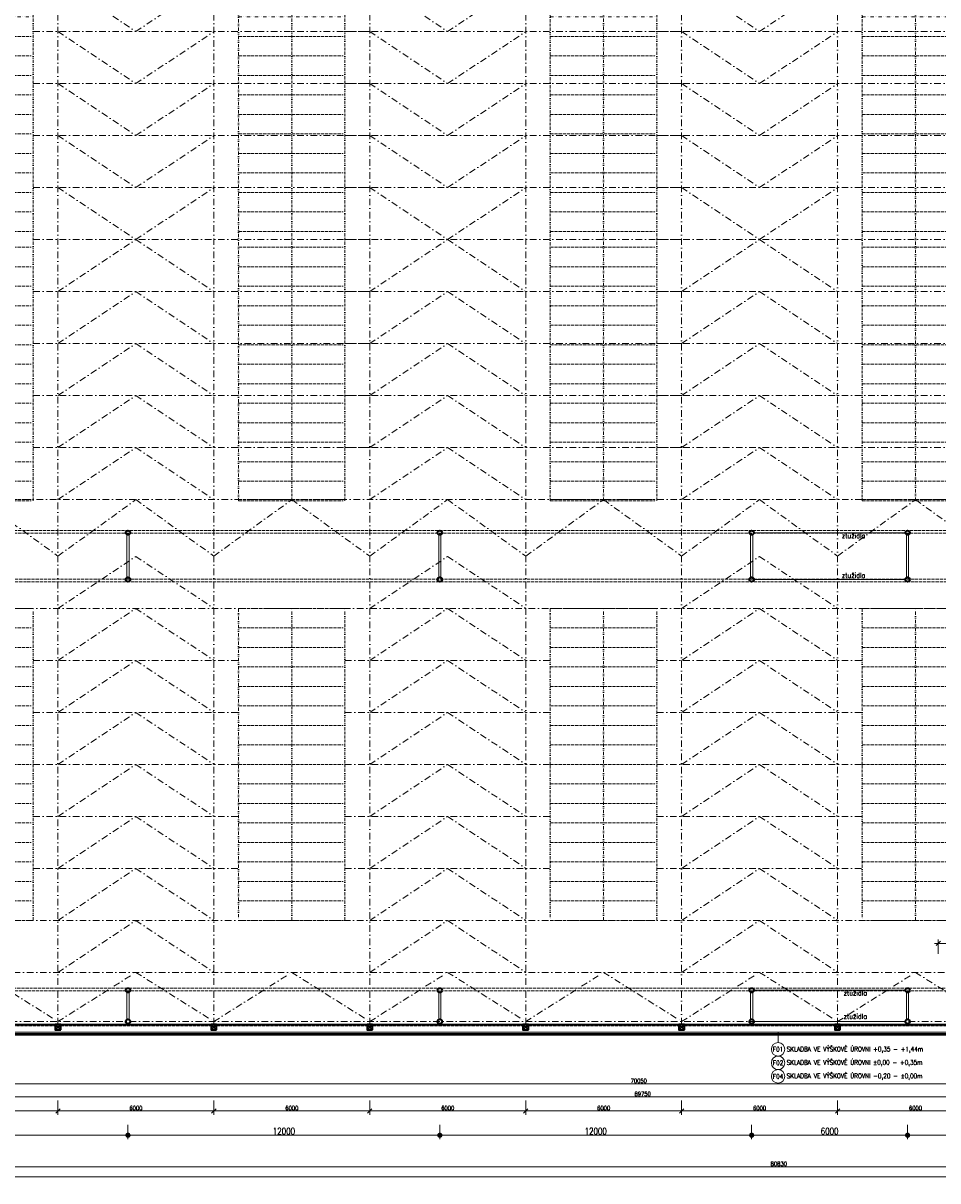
# Model space of a CAD drawing. Header units: millimetres. Extents: x -485339 to 350584, y -1189934 to 0.
# Tile 22 of 178: x -265077 to -229878, y -1065795 to -1021269. Entities that reach past the tile are written whole.
import ezdxf
from ezdxf.enums import TextEntityAlignment as Align

# ---------------------------------------------------------------- set-up
doc = ezdxf.new("R2010")
doc.units = ezdxf.units.MM
doc.header["$LTSCALE"] = 10
for name, pattern in [('DASHDOT', [25.4, 12.7, -6.35, 0, -6.35]), ('DĚLICÍ2', [15.875, 6.35, -3.175, 0, -3.175, 0, -3.175]), ('ČÁRKOVANÁ2', [9.525, 6.35, -3.175])]:
    doc.linetypes.add(name, pattern=pattern)
doc.layers.get('Defpoints').update_dxf_attribs({"color": 201})
for name, color, linetype, lineweight in [('N_kóty', 10, 'Continuous', 18), ('N_popis', 10, 'Continuous', 18), ('N_čáry_obrys', 10, 'Continuous', 35), ('N_čáry_obv.plášt', 212, 'Continuous', 18), ('St_kóty', 132, 'Continuous', 18), ('St_sloupy_konstrukce haly', 5, 'Continuous', 35), ('St_sloupy_opláštění_půdorys', 25, 'Continuous', 35), ('St_čáry_nad', 250, 'DĚLICÍ2', 18), ('St_čáry_osy', 250, 'DASHDOT', 18), ('St_čáry_plné', 250, 'Continuous', 18), ('St_čáry_pod', 250, 'ČÁRKOVANÁ2', 18)]:
    doc.layers.add(name, color=color, linetype=linetype, lineweight=lineweight)
doc.styles.get("Standard").update_dxf_attribs({"font": 'simplex.shx', "width": 0.8})
doc.linetypes.add('IZOLACE', pattern='A,0.0001,-0.1,[134,ltypeshp.shx,S=0.1,R=0,X=-0.1,Y=0],-0.2,[134,ltypeshp.shx,S=0.1,R=180,X=0.1,Y=0],-0.1', length=0.4001)
doc.dimstyles.new('stavebníM100', dxfattribs={"dimtxt": 165, "dimasz": 170, "dimexe": 150, "dimexo": 100, "dimgap": 30, "dimtad": 1, "dimdec": 0, "dimtxsty": 'Standard', "dimblk": 'OBLIQUE', "dimcen": -2.5, "dimdle": 150, "dimclrd": 256, "dimclre": 256, "dimclrt": 256, "dimadec": 4, "dimazin": 0, "dimtfac": 1, "dimtdec": 0, "dimtmove": 2, "dimatfit": 3, "dimldrblk": 'OBLIQUE', "dimfxl": 400, "dimfxlon": 1, "dimlwd": -1, "dimlwe": -1, "dimarcsym": 0})
doc.dimstyles.new('stavebníM100_modul', dxfattribs={"dimtxt": 250, "dimasz": 200, "dimexe": 150, "dimexo": 100, "dimgap": 30, "dimtad": 1, "dimdec": 0, "dimtxsty": 'Standard', "dimblk": 'DOT', "dimcen": -2.5, "dimdle": 150, "dimclrd": 256, "dimclre": 256, "dimclrt": 256, "dimadec": 4, "dimazin": 0, "dimtfac": 1, "dimtdec": 0, "dimtmove": 2, "dimatfit": 3, "dimldrblk": 'OBLIQUE', "dimfxl": 400, "dimfxlon": 1, "dimlwd": -1, "dimlwe": -1, "dimarcsym": 0})

# ---------------------------------------------------------------- blocks, each defined once
blk = doc.blocks.new('G$C08AFE675')
at = {"layer": 'St_sloupy_konstrukce haly', "color": 250, "lineweight": 18, "ltscale": 2}
for points in [[(-525, 40), (525, 40)], [(-525, -40), (525, -40)]]:
    blk.add_lwpolyline(points, dxfattribs=at)
at = {"layer": 'St_sloupy_konstrukce haly', "ltscale": 2}
for centre in [(-600, 0), (600, 0)]:
    blk.add_circle(centre, 85, dxfattribs=at)
blk = doc.blocks.new('G$CD8A98CDB')
at = {"layer": 'St_sloupy_konstrukce haly', "color": 250, "lineweight": 18, "ltscale": 2}
for points in [[(-825, 0), (825, 0)], [(-825, -80), (825, -80)]]:
    blk.add_lwpolyline(points, dxfattribs=at)
at = {"layer": 'St_sloupy_konstrukce haly', "ltscale": 2}
for centre in [(-900, -40), (900, -40)]:
    blk.add_circle(centre, 85, dxfattribs=at)
blk = doc.blocks.new('G$C0F2906C7')
at = {"layer": 'St_sloupy_opláštění_půdorys', "ltscale": 2}
blk.add_lwpolyline([(-105, -105), (105, -105), (105, 105), (-105, 105)], close=True, dxfattribs=at)
for points in [[(-105, 105), (105, -105)], [(105, 105), (-105, -105)]]:
    blk.add_lwpolyline(points, dxfattribs=at)
blk = doc.blocks.new('G$CE3D3B369')
at = {"layer": 'St_čáry_osy', "linetype": 'ByBlock', "ltscale": 2}
blk.add_lwpolyline([(0, 0), (12000, 0), (12000, 4100), (0, 4100)], close=True, dxfattribs=at)
for points in [[(750, 4100), (750, 0)], [(1500, 4100), (1500, 0)], [(2250, 4100), (2250, 0)], [(3000, 4100), (3000, 0)], [(3750, 4100), (3750, 0)], [(4500, 4100), (4500, 0)], [(5250, 4100), (5250, 0)], [(6000, 4100), (6000, 0)], [(6750, 4100), (6750, 0)], [(7500, 4100), (7500, 0)], [(8250, 4100), (8250, 0)], [(9000, 4100), (9000, 0)], [(9750, 4100), (9750, 0)], [(10500, 4100), (10500, 0)], [(11250, 4100), (11250, 0)], [(0, 2050), (12000, 2050)]]:
    blk.add_lwpolyline(points, dxfattribs=at)
at = {"layer": 'St_čáry_osy', "ltscale": 2}
blk.add_lwpolyline([(12000, 4100), (12000, 0)], dxfattribs=at)
blk = doc.blocks.new('G$C7F8F446A')
at = {"layer": 'St_čáry_plné', "color": 0, "linetype": 'ByBlock', "ltscale": 2}
for p, q in [((20055, 4100), (-55, 4100)), ((-55, 0), (20055, 0))]:
    blk.add_line(p, q, dxfattribs=at)
for points in [[(-55, 4100), (-55, 0)], [(695, 4100), (695, 0)], [(1445, 4100), (1445, 0)], [(2195, 4100), (2195, 0)], [(2945, 4100), (2945, 0)], [(3695, 4100), (3695, 0)], [(4445, 4100), (4445, 0)], [(5195, 4100), (5195, 0)], [(5945, 4100), (5945, 0)], [(6695, 4100), (6695, 0)], [(7445, 4100), (7445, 0)], [(8195, 4100), (8195, 0)], [(8945, 4100), (8945, 0)], [(9695, 4100), (9695, 0)], [(10305, 4100), (10305, 0)], [(11055, 4100), (11055, 0)], [(11805, 4100), (11805, 0)], [(12555, 4100), (12555, 0)], [(13305, 4100), (13305, 0)], [(14055, 4100), (14055, 0)], [(14805, 4100), (14805, 0)], [(15555, 4100), (15555, 0)], [(16305, 4100), (16305, 0)], [(17055, 4100), (17055, 0)], [(17805, 4100), (17805, 0)], [(18555, 4100), (18555, 0)], [(19305, 4100), (19305, 0)], [(20055, 4100), (20055, 0)], [(-55, 2050), (20000, 2050)]]:
    blk.add_lwpolyline(points, dxfattribs=at)
at = {"layer": 'St_čáry_pod', "color": 0, "linetype": 'ByBlock', "ltscale": 2}
for p, q in [((0, 4100), (0, 0)), ((20000, 0), (20000, 4100))]:
    blk.add_line(p, q, dxfattribs=at)
blk = doc.blocks.new('*U6982')
at = {"layer": 'St_čáry_osy', "ltscale": 2}
blk.add_lwpolyline([(-3000, -1000), (-4, 1000), (3000, -1000)], dxfattribs=at)
blk = doc.blocks.new('*U6981')
at = {"layer": 'St_čáry_osy', "ltscale": 2}
for p in [(0, 8000), (12000, 8000), (24000, 8000), (0, 6000), (12000, 6000), (24000, 6000), (0, 4000), (12000, 4000), (24000, 4000), (0, 2000), (12000, 2000), (24000, 2000), (0, 0), (12000, 0), (24000, 0)]:
    blk.add_blockref('*U6982', p, dxfattribs=at)
blk = doc.blocks.new('*U6984')
at = {"layer": 'St_čáry_osy', "ltscale": 2}
blk.add_lwpolyline([(-3000, -1000), (-4, 1000), (3000, -1000)], dxfattribs=at)
blk = doc.blocks.new('*U6983')
at = {"layer": 'St_čáry_osy', "ltscale": 2}
for p in [(0, 8000), (12000, 8000), (24000, 8000), (0, 6000), (12000, 6000), (24000, 6000), (0, 4000), (12000, 4000), (24000, 4000), (0, 2000), (12000, 2000), (24000, 2000), (0, 0), (12000, 0), (24000, 0)]:
    blk.add_blockref('*U6984', p, dxfattribs=at)
blk = doc.blocks.new('*U6986')
at = {"layer": 'St_čáry_osy', "ltscale": 2}
for points in [[(-3950, 8000), (9058, 8000)], [(-3950, 6000), (9058, 6000)], [(-3950, 4000), (9058, 4000)], [(-3950, 2000), (9058, 2000)], [(-3950, 0), (9058, 0)], [(-3950, -2000), (9058, -2000)], [(-3950, -4000), (9058, -4000)], [(-3950, -6000), (9058, -6000)], [(-3950, -8000), (9058, -8000)]]:
    blk.add_lwpolyline(points, dxfattribs=at)
blk = doc.blocks.new('*U6985')
at = {"layer": 'St_čáry_osy', "ltscale": 2}
for p in [(0, 0), (12000, 0), (24000, 0)]:
    blk.add_blockref('*U6986', p, dxfattribs=at)
blk = doc.blocks.new('*U6988')
at = {"layer": 'St_čáry_osy', "ltscale": 2}
blk.add_lwpolyline([(-3000, -1945), (-4, -55), (3000, -1945)], dxfattribs=at)
blk = doc.blocks.new('*U6987')
at = {"layer": 'St_čáry_osy', "ltscale": 2}
for p in [(0, 0), (6000, 0), (12000, 0), (18000, 0), (24000, 0), (30000, 0), (36000, 0)]:
    blk.add_blockref('*U6988', p, dxfattribs=at)
blk = doc.blocks.new('*U6990')
at = {"layer": 'St_čáry_osy', "ltscale": 2}
blk.add_lwpolyline([(-3000, -1000), (-4, 1000), (3000, -1000)], dxfattribs=at)
blk = doc.blocks.new('*U6989')
at = {"layer": 'St_čáry_osy', "ltscale": 2}
for p in [(0, 14000), (12000, 14000), (24000, 14000), (36000, 14000), (0, 12000), (12000, 12000), (24000, 12000), (36000, 12000), (0, 10000), (12000, 10000), (24000, 10000), (36000, 10000), (0, 8000), (12000, 8000), (24000, 8000), (36000, 8000), (0, 6000), (12000, 6000), (24000, 6000), (36000, 6000), (0, 4000), (12000, 4000), (24000, 4000), (36000, 4000), (0, 2000), (12000, 2000), (24000, 2000), (36000, 2000), (0, 0), (12000, 0), (24000, 0), (36000, 0)]:
    blk.add_blockref('*U6990', p, dxfattribs=at)
blk = doc.blocks.new('_OBLIQUE')
at = {"color": 0, "linetype": 'ByBlock'}
blk.add_line((-0.5, -0.5), (0.5, 0.5), dxfattribs=at)
blk = doc.blocks.new('*D6996')
at = {"layer": 'Defpoints', "color": 0}
for p in [(-276113, -1061874), (-206363, -1062274), (-206363, -1062563)]:
    blk.add_point(p, dxfattribs=at)
at = {"layer": 'St_kóty'}
for p, q in [((-276113, -1062163), (-276113, -1062713)), ((-206363, -1062374), (-206363, -1062713)), ((-276263, -1062563), (-206213, -1062563))]:
    blk.add_line(p, q, dxfattribs=at)
at = {"layer": 'St_kóty', "linetype": 'ByBlock', "xscale": 170, "yscale": 170, "zscale": 170, "rotation": 180}
blk.add_blockref('_OBLIQUE', (-276113, -1062563), dxfattribs=at)
at = {"layer": 'St_kóty', "linetype": 'ByBlock', "xscale": 170, "yscale": 170, "zscale": 170}
blk.add_blockref('_OBLIQUE', (-206363, -1062563), dxfattribs=at)
at = {"layer": 'St_kóty', "insert": (-241238, -1062450), "char_height": 165, "attachment_point": 5}
blk.add_mtext('69750', dxfattribs=at)
blk = doc.blocks.new('*D7013')
at = {"layer": 'Defpoints', "color": 0}
for p in [(-269738, -1059883), (-263738, -1059883), (-263738, -1063107)]:
    blk.add_point(p, dxfattribs=at)
at = {"layer": 'St_kóty'}
for p, q in [((-269738, -1062707), (-269738, -1063257)), ((-263738, -1062707), (-263738, -1063257)), ((-269888, -1063107), (-263588, -1063107))]:
    blk.add_line(p, q, dxfattribs=at)
at = {"layer": 'St_kóty', "linetype": 'ByBlock', "xscale": 170, "yscale": 170, "zscale": 170, "rotation": 180}
blk.add_blockref('_OBLIQUE', (-269738, -1063107), dxfattribs=at)
at = {"layer": 'St_kóty', "linetype": 'ByBlock', "xscale": 170, "yscale": 170, "zscale": 170}
blk.add_blockref('_OBLIQUE', (-263738, -1063107), dxfattribs=at)
at = {"layer": 'St_kóty', "insert": (-266738, -1062994), "char_height": 165, "attachment_point": 5}
blk.add_mtext('6000', dxfattribs=at)
blk = doc.blocks.new('*D7014')
at = {"layer": 'Defpoints', "color": 0}
for p in [(-263738, -1059883), (-257738, -1059883), (-257738, -1063107)]:
    blk.add_point(p, dxfattribs=at)
at = {"layer": 'St_kóty'}
for p, q in [((-263738, -1062707), (-263738, -1063257)), ((-257738, -1062707), (-257738, -1063257)), ((-263888, -1063107), (-257588, -1063107))]:
    blk.add_line(p, q, dxfattribs=at)
at = {"layer": 'St_kóty', "linetype": 'ByBlock', "xscale": 170, "yscale": 170, "zscale": 170, "rotation": 180}
blk.add_blockref('_OBLIQUE', (-263738, -1063107), dxfattribs=at)
at = {"layer": 'St_kóty', "linetype": 'ByBlock', "xscale": 170, "yscale": 170, "zscale": 170}
blk.add_blockref('_OBLIQUE', (-257738, -1063107), dxfattribs=at)
at = {"layer": 'St_kóty', "insert": (-260738, -1062994), "char_height": 165, "attachment_point": 5}
blk.add_mtext('6000', dxfattribs=at)
blk = doc.blocks.new('*D7015')
at = {"layer": 'Defpoints', "color": 0}
for p in [(-257738, -1059883), (-251738, -1059883), (-251738, -1063107)]:
    blk.add_point(p, dxfattribs=at)
at = {"layer": 'St_kóty'}
for p, q in [((-257738, -1062707), (-257738, -1063257)), ((-251738, -1062707), (-251738, -1063257)), ((-257888, -1063107), (-251588, -1063107))]:
    blk.add_line(p, q, dxfattribs=at)
at = {"layer": 'St_kóty', "linetype": 'ByBlock', "xscale": 170, "yscale": 170, "zscale": 170, "rotation": 180}
blk.add_blockref('_OBLIQUE', (-257738, -1063107), dxfattribs=at)
at = {"layer": 'St_kóty', "linetype": 'ByBlock', "xscale": 170, "yscale": 170, "zscale": 170}
blk.add_blockref('_OBLIQUE', (-251738, -1063107), dxfattribs=at)
at = {"layer": 'St_kóty', "insert": (-254738, -1062994), "char_height": 165, "attachment_point": 5}
blk.add_mtext('6000', dxfattribs=at)
blk = doc.blocks.new('*D7016')
at = {"layer": 'Defpoints', "color": 0}
for p in [(-251738, -1059883), (-245738, -1059883), (-245738, -1063107)]:
    blk.add_point(p, dxfattribs=at)
at = {"layer": 'St_kóty'}
for p, q in [((-251738, -1062707), (-251738, -1063257)), ((-245738, -1062707), (-245738, -1063257)), ((-251888, -1063107), (-245588, -1063107))]:
    blk.add_line(p, q, dxfattribs=at)
at = {"layer": 'St_kóty', "linetype": 'ByBlock', "xscale": 170, "yscale": 170, "zscale": 170, "rotation": 180}
blk.add_blockref('_OBLIQUE', (-251738, -1063107), dxfattribs=at)
at = {"layer": 'St_kóty', "linetype": 'ByBlock', "xscale": 170, "yscale": 170, "zscale": 170}
blk.add_blockref('_OBLIQUE', (-245738, -1063107), dxfattribs=at)
at = {"layer": 'St_kóty', "insert": (-248738, -1062994), "char_height": 165, "attachment_point": 5}
blk.add_mtext('6000', dxfattribs=at)
blk = doc.blocks.new('*D7017')
at = {"layer": 'Defpoints', "color": 0}
for p in [(-245738, -1059883), (-239738, -1059883), (-239738, -1063107)]:
    blk.add_point(p, dxfattribs=at)
at = {"layer": 'St_kóty'}
for p, q in [((-245738, -1062707), (-245738, -1063257)), ((-239738, -1062707), (-239738, -1063257)), ((-245888, -1063107), (-239588, -1063107))]:
    blk.add_line(p, q, dxfattribs=at)
at = {"layer": 'St_kóty', "linetype": 'ByBlock', "xscale": 170, "yscale": 170, "zscale": 170, "rotation": 180}
blk.add_blockref('_OBLIQUE', (-245738, -1063107), dxfattribs=at)
at = {"layer": 'St_kóty', "linetype": 'ByBlock', "xscale": 170, "yscale": 170, "zscale": 170}
blk.add_blockref('_OBLIQUE', (-239738, -1063107), dxfattribs=at)
at = {"layer": 'St_kóty', "insert": (-242738, -1062994), "char_height": 165, "attachment_point": 5}
blk.add_mtext('6000', dxfattribs=at)
blk = doc.blocks.new('*D7018')
at = {"layer": 'Defpoints', "color": 0}
for p in [(-239738, -1059883), (-233738, -1059883), (-233738, -1063107)]:
    blk.add_point(p, dxfattribs=at)
at = {"layer": 'St_kóty'}
for p, q in [((-239738, -1062707), (-239738, -1063257)), ((-233738, -1062707), (-233738, -1063257)), ((-239888, -1063107), (-233588, -1063107))]:
    blk.add_line(p, q, dxfattribs=at)
at = {"layer": 'St_kóty', "linetype": 'ByBlock', "xscale": 170, "yscale": 170, "zscale": 170, "rotation": 180}
blk.add_blockref('_OBLIQUE', (-239738, -1063107), dxfattribs=at)
at = {"layer": 'St_kóty', "linetype": 'ByBlock', "xscale": 170, "yscale": 170, "zscale": 170}
blk.add_blockref('_OBLIQUE', (-233738, -1063107), dxfattribs=at)
at = {"layer": 'St_kóty', "insert": (-236738, -1062994), "char_height": 165, "attachment_point": 5}
blk.add_mtext('6000', dxfattribs=at)
blk = doc.blocks.new('*D7019')
at = {"layer": 'Defpoints', "color": 0}
for p in [(-233738, -1059883), (-227738, -1059883), (-227738, -1063107)]:
    blk.add_point(p, dxfattribs=at)
at = {"layer": 'St_kóty'}
for p, q in [((-233738, -1062707), (-233738, -1063257)), ((-227738, -1062707), (-227738, -1063257)), ((-233888, -1063107), (-227588, -1063107))]:
    blk.add_line(p, q, dxfattribs=at)
at = {"layer": 'St_kóty', "linetype": 'ByBlock', "xscale": 170, "yscale": 170, "zscale": 170, "rotation": 180}
blk.add_blockref('_OBLIQUE', (-233738, -1063107), dxfattribs=at)
at = {"layer": 'St_kóty', "linetype": 'ByBlock', "xscale": 170, "yscale": 170, "zscale": 170}
blk.add_blockref('_OBLIQUE', (-227738, -1063107), dxfattribs=at)
at = {"layer": 'St_kóty', "insert": (-230738, -1062994), "char_height": 165, "attachment_point": 5}
blk.add_mtext('6000', dxfattribs=at)
blk = doc.blocks.new('_Dot')
at = {"color": 0, "linetype": 'ByBlock', "lineweight": -2}
blk.add_line((-0.5, 0), (-1, 0), dxfattribs=at)
at = {"color": 0, "linetype": 'ByBlock', "const_width": 0.5}
blk.add_lwpolyline([(-0.25, 0, 1), (0.25, 0, 1)], format="xyb", close=True, dxfattribs=at)
blk = doc.blocks.new('*D7035')
at = {"layer": 'Defpoints', "color": 0}
for p in [(-231043, -1040868), (-219043, -1040868), (-231043, -1064041)]:
    blk.add_point(p, dxfattribs=at)
at = {"layer": 'St_kóty'}
for p, q in [((-231043, -1063641), (-231043, -1064191)), ((-219043, -1063641), (-219043, -1064191)), ((-219243, -1064041), (-230843, -1064041))]:
    blk.add_line(p, q, dxfattribs=at)
at = {"layer": 'St_kóty', "linetype": 'ByBlock', "xscale": 200, "yscale": 200, "zscale": 200, "rotation": 180}
blk.add_blockref('_Dot', (-231043, -1064041), dxfattribs=at)
at = {"layer": 'St_kóty', "linetype": 'ByBlock', "xscale": 200, "yscale": 200, "zscale": 200}
blk.add_blockref('_Dot', (-219043, -1064041), dxfattribs=at)
at = {"layer": 'St_kóty', "insert": (-225043, -1063886), "char_height": 250, "attachment_point": 5}
blk.add_mtext('12000', dxfattribs=at)
blk = doc.blocks.new('*D7036')
at = {"layer": 'Defpoints', "color": 0}
for p in [(-237043, -1040868), (-231043, -1040868), (-237043, -1064041)]:
    blk.add_point(p, dxfattribs=at)
at = {"layer": 'St_kóty'}
for p, q in [((-237043, -1063641), (-237043, -1064191)), ((-231043, -1063641), (-231043, -1064191)), ((-231243, -1064041), (-236843, -1064041))]:
    blk.add_line(p, q, dxfattribs=at)
at = {"layer": 'St_kóty', "linetype": 'ByBlock', "xscale": 200, "yscale": 200, "zscale": 200, "rotation": 180}
blk.add_blockref('_Dot', (-237043, -1064041), dxfattribs=at)
at = {"layer": 'St_kóty', "linetype": 'ByBlock', "xscale": 200, "yscale": 200, "zscale": 200}
blk.add_blockref('_Dot', (-231043, -1064041), dxfattribs=at)
at = {"layer": 'St_kóty', "insert": (-234043, -1063886), "char_height": 250, "attachment_point": 5}
blk.add_mtext('6000', dxfattribs=at)
blk = doc.blocks.new('*D7037')
at = {"layer": 'Defpoints', "color": 0}
for p in [(-249043, -1040868), (-237043, -1040868), (-249043, -1064041)]:
    blk.add_point(p, dxfattribs=at)
at = {"layer": 'St_kóty'}
for p, q in [((-249043, -1063641), (-249043, -1064191)), ((-237043, -1063641), (-237043, -1064191)), ((-237243, -1064041), (-248843, -1064041))]:
    blk.add_line(p, q, dxfattribs=at)
at = {"layer": 'St_kóty', "linetype": 'ByBlock', "xscale": 200, "yscale": 200, "zscale": 200, "rotation": 180}
blk.add_blockref('_Dot', (-249043, -1064041), dxfattribs=at)
at = {"layer": 'St_kóty', "linetype": 'ByBlock', "xscale": 200, "yscale": 200, "zscale": 200}
blk.add_blockref('_Dot', (-237043, -1064041), dxfattribs=at)
at = {"layer": 'St_kóty', "insert": (-243043, -1063886), "char_height": 250, "attachment_point": 5}
blk.add_mtext('12000', dxfattribs=at)
blk = doc.blocks.new('*D7038')
at = {"layer": 'Defpoints', "color": 0}
for p in [(-261043, -1040868), (-249043, -1040868), (-261043, -1064041)]:
    blk.add_point(p, dxfattribs=at)
at = {"layer": 'St_kóty'}
for p, q in [((-261043, -1063641), (-261043, -1064191)), ((-249043, -1063641), (-249043, -1064191)), ((-249243, -1064041), (-260843, -1064041))]:
    blk.add_line(p, q, dxfattribs=at)
at = {"layer": 'St_kóty', "linetype": 'ByBlock', "xscale": 200, "yscale": 200, "zscale": 200, "rotation": 180}
blk.add_blockref('_Dot', (-261043, -1064041), dxfattribs=at)
at = {"layer": 'St_kóty', "linetype": 'ByBlock', "xscale": 200, "yscale": 200, "zscale": 200}
blk.add_blockref('_Dot', (-249043, -1064041), dxfattribs=at)
at = {"layer": 'St_kóty', "insert": (-255043, -1063886), "char_height": 250, "attachment_point": 5}
blk.add_mtext('12000', dxfattribs=at)
blk = doc.blocks.new('*D7039')
at = {"layer": 'Defpoints', "color": 0}
for p in [(-273043, -1040868), (-261043, -1040868), (-273043, -1064041)]:
    blk.add_point(p, dxfattribs=at)
at = {"layer": 'St_kóty'}
for p, q in [((-273043, -1063641), (-273043, -1064191)), ((-261043, -1063641), (-261043, -1064191)), ((-261243, -1064041), (-272843, -1064041))]:
    blk.add_line(p, q, dxfattribs=at)
at = {"layer": 'St_kóty', "linetype": 'ByBlock', "xscale": 200, "yscale": 200, "zscale": 200, "rotation": 180}
blk.add_blockref('_Dot', (-273043, -1064041), dxfattribs=at)
at = {"layer": 'St_kóty', "linetype": 'ByBlock', "xscale": 200, "yscale": 200, "zscale": 200}
blk.add_blockref('_Dot', (-261043, -1064041), dxfattribs=at)
at = {"layer": 'St_kóty', "insert": (-267043, -1063886), "char_height": 250, "attachment_point": 5}
blk.add_mtext('12000', dxfattribs=at)
blk = doc.blocks.new('*D7256')
at = {"layer": 'Defpoints', "color": 0}
for p in [(-179483, -1042046), (-276413, -1060078), (-179483, -1065645)]:
    blk.add_point(p, dxfattribs=at)
at = {"layer": 'St_kóty'}
for p, q in [((-276413, -1065245), (-276413, -1065795)), ((-179483, -1065245), (-179483, -1065795)), ((-276563, -1065645), (-179333, -1065645))]:
    blk.add_line(p, q, dxfattribs=at)
at = {"layer": 'St_kóty', "linetype": 'ByBlock', "xscale": 170, "yscale": 170, "zscale": 170, "rotation": 180}
blk.add_blockref('_OBLIQUE', (-276413, -1065645), dxfattribs=at)
at = {"layer": 'St_kóty', "linetype": 'ByBlock', "xscale": 170, "yscale": 170, "zscale": 170}
blk.add_blockref('_OBLIQUE', (-179483, -1065645), dxfattribs=at)
at = {"layer": 'St_kóty', "insert": (-227948, -1065533), "char_height": 165, "attachment_point": 5}
blk.add_mtext('96930', dxfattribs=at)
blk = doc.blocks.new('*D7257')
at = {"layer": 'Defpoints', "color": 0}
for p in [(-276413, -1060078), (-195583, -1060478), (-195583, -1065253)]:
    blk.add_point(p, dxfattribs=at)
at = {"layer": 'St_kóty'}
for p, q in [((-276413, -1064853), (-276413, -1065403)), ((-195583, -1064853), (-195583, -1065403)), ((-276563, -1065253), (-195433, -1065253))]:
    blk.add_line(p, q, dxfattribs=at)
at = {"layer": 'St_kóty', "linetype": 'ByBlock', "xscale": 170, "yscale": 170, "zscale": 170, "rotation": 180}
blk.add_blockref('_OBLIQUE', (-276413, -1065253), dxfattribs=at)
at = {"layer": 'St_kóty', "linetype": 'ByBlock', "xscale": 170, "yscale": 170, "zscale": 170}
blk.add_blockref('_OBLIQUE', (-195583, -1065253), dxfattribs=at)
at = {"layer": 'St_kóty', "insert": (-235998, -1065141), "char_height": 165, "attachment_point": 5}
blk.add_mtext('80830', dxfattribs=at)
blk = doc.blocks.new('*D7307')
at = {"layer": 'Defpoints', "color": 0}
for p in [(-276413, -1060654), (-206363, -1060654), (-206363, -1062062)]:
    blk.add_point(p, dxfattribs=at)
at = {"layer": 'N_kóty'}
for p, q in [((-276413, -1061662), (-276413, -1062212)), ((-206363, -1061662), (-206363, -1062212)), ((-276563, -1062062), (-206213, -1062062))]:
    blk.add_line(p, q, dxfattribs=at)
at = {"layer": 'N_kóty', "linetype": 'ByBlock', "xscale": 170, "yscale": 170, "zscale": 170, "rotation": 180}
blk.add_blockref('_OBLIQUE', (-276413, -1062062), dxfattribs=at)
at = {"layer": 'N_kóty', "linetype": 'ByBlock', "xscale": 170, "yscale": 170, "zscale": 170}
blk.add_blockref('_OBLIQUE', (-206363, -1062062), dxfattribs=at)
at = {"layer": 'N_kóty', "insert": (-241388, -1061949), "char_height": 165, "attachment_point": 5}
blk.add_mtext('70050', dxfattribs=at)
blk = doc.blocks.new('*D7811')
at = {"layer": 'Defpoints', "color": 0}
for p in [(-226213, -1056663), (-229863, -1057628), (-226213, -1057628)]:
    blk.add_point(p, dxfattribs=at)
at = {"layer": 'St_kóty'}
for p, q in [((-229863, -1057063), (-229863, -1056513)), ((-226213, -1057063), (-226213, -1056513)), ((-230013, -1056663), (-226063, -1056663))]:
    blk.add_line(p, q, dxfattribs=at)
at = {"layer": 'St_kóty', "linetype": 'ByBlock', "xscale": 170, "yscale": 170, "zscale": 170, "rotation": 180}
blk.add_blockref('_OBLIQUE', (-229863, -1056663), dxfattribs=at)
at = {"layer": 'St_kóty', "linetype": 'ByBlock', "xscale": 170, "yscale": 170, "zscale": 170}
blk.add_blockref('_OBLIQUE', (-226213, -1056663), dxfattribs=at)
at = {"layer": 'St_kóty', "lineweight": 18, "insert": (-228038, -1056550), "char_height": 165, "attachment_point": 5}
blk.add_mtext('3650', dxfattribs=at)

msp = doc.modelspace()

# ---------------------------------------------------------------- linework, layer by layer
at = {"layer": 'N_popis'}
msp.add_lwpolyline([(-236025.4, -1060476.7), (-236025.4, -1060077.6)], dxfattribs=at)
for centre in [(-236025.4, -1060736.6), (-236025.4, -1061256.4), (-236025.4, -1061776.2)]:
    msp.add_circle(centre, 259.9, dxfattribs=at)
at = {"layer": 'N_čáry_obrys', "ltscale": 2}
msp.add_lwpolyline([(-206462.7, -1060177.6), (-276112.7, -1060177.6)], dxfattribs=at)
at = {"layer": 'N_čáry_obv.plášt', "linetype": 'IZOLACE', "ltscale": 10}
msp.add_lwpolyline([(-206412.7, -1060127.6), (-276462.7, -1060127.6)], dxfattribs=at)
at = {"layer": 'St_sloupy_konstrukce haly', "ltscale": 2}
msp.add_lwpolyline([(-276112.7, -1059777.6), (-206362.7, -1059777.6)], dxfattribs=at)
at = {"layer": 'St_čáry_nad', "ltscale": 2}
for points in [[(-179683, -1040782.6), (-275737.7, -1040782.6)], [(-179683, -1040882.6), (-275737.7, -1040882.6)], [(-210462.7, -1042652.6), (-275737.7, -1042652.6)], [(-210462.7, -1042752.6), (-275737.7, -1042752.6)], [(-207042.7, -1058382.6), (-275737.7, -1058382.6)], [(-206959.1, -1058482.6), (-275737.7, -1058482.6)], [(-269632.7, -1059832.6), (-263842.7, -1059832.6)], [(-263632.7, -1059832.6), (-257842.7, -1059832.6)], [(-257632.7, -1059832.6), (-251842.7, -1059832.6)], [(-251632.7, -1059832.6), (-245842.7, -1059832.6)], [(-245632.7, -1059832.6), (-239842.7, -1059832.6)], [(-239632.7, -1059832.6), (-233842.7, -1059832.6)], [(-233632.7, -1059832.6), (-227842.7, -1059832.6)]]:
    msp.add_lwpolyline(points, dxfattribs=at)
at = {"layer": 'St_čáry_osy', "ltscale": 2}
for points in [[(-263737.7, -1059777.6), (-263737.7, -1011656.9)], [(-257737.7, -1059777.6), (-257737.7, -1011656.9)], [(-251737.7, -1059777.6), (-251737.7, -1011656.9)], [(-245737.7, -1059777.6), (-245737.7, -1011656.9)], [(-239737.7, -1059777.6), (-239737.7, -1011656.9)], [(-233737.7, -1059777.6), (-233737.7, -1011656.9)], [(-275737.7, -1039595.1), (-179683, -1039582.3)], [(-269737.7, -1041767.6), (-266742, -1039595.1), (-263737.7, -1041767.6)], [(-263737.7, -1041767.6), (-260742, -1039595.1), (-257737.7, -1041767.6)], [(-257737.7, -1041767.6), (-254742, -1039595.1), (-251737.7, -1041767.6)], [(-251737.7, -1041767.6), (-248742, -1039595.1), (-245737.7, -1041767.6)], [(-245737.7, -1041767.6), (-242742, -1039595.1), (-239737.7, -1041767.6)], [(-239737.7, -1041767.6), (-236742, -1039595.1), (-233737.7, -1041767.6)], [(-233737.7, -1041767.6), (-230742, -1039595.1), (-227737.7, -1041767.6)], [(-276112.7, -1043777.6), (-210362.7, -1043777.6)], [(-264692, -1045777.6), (-256792, -1045777.6)], [(-252692, -1045777.6), (-244792, -1045777.6)], [(-240692, -1045777.6), (-232792, -1045777.6)], [(-264692, -1047777.6), (-256792, -1047777.6)], [(-252692, -1047777.6), (-244792, -1047777.6)], [(-240692, -1047777.6), (-232792, -1047777.6)], [(-264692, -1049777.6), (-256792, -1049777.6)], [(-252692, -1049777.6), (-244792, -1049777.6)], [(-240692, -1049777.6), (-232792, -1049777.6)], [(-264692, -1051777.6), (-256792, -1051777.6)], [(-252692, -1051777.6), (-244792, -1051777.6)], [(-240692, -1051777.6), (-232792, -1051777.6)], [(-264692, -1053777.6), (-256792, -1053777.6)], [(-252692, -1053777.6), (-244792, -1053777.6)], [(-240692, -1053777.6), (-232792, -1053777.6)], [(-276112.7, -1055777.6), (-206362.7, -1055777.6)], [(-276112.7, -1057777.6), (-206362.7, -1057777.6)], [(-206362.7, -1059667.6), (-275957.7, -1059667.6)]]:
    msp.add_lwpolyline(points, dxfattribs=at)
at = {"layer": 'St_čáry_plné', "ltscale": 2}
for points in [[(-236957.7, -1040867.6), (-231127.7, -1040867.6)], [(-236957.7, -1042667.6), (-231127.7, -1042667.6)], [(-236957.7, -1058467.6), (-231127.7, -1058467.6)], [(-236957.7, -1059667.6), (-231127.7, -1059667.6)], [(-206362.7, -1060077.6), (-276112.7, -1060077.6)]]:
    msp.add_lwpolyline(points, dxfattribs=at)

# ---------------------------------------------------------------- block references
at = {"layer": 'St_sloupy_konstrukce haly', "ltscale": 2, "rotation": 90}
for name, p in [('G$CD8A98CDB', (-261082.7, -1041767.6)), ('G$CD8A98CDB', (-249082.7, -1041767.6)), ('G$CD8A98CDB', (-237082.7, -1041767.6)), ('G$CD8A98CDB', (-231082.7, -1041767.6)), ('G$C08AFE675', (-261042.7, -1059067.6)), ('G$C08AFE675', (-249042.7, -1059067.6)), ('G$C08AFE675', (-237042.7, -1059067.6)), ('G$C08AFE675', (-231042.7, -1059067.6))]:
    msp.add_blockref(name, p, dxfattribs=at)
at = {"layer": 'St_sloupy_opláštění_půdorys', "ltscale": 2, "rotation": 90}
for p in [(-263737.7, -1059882.6), (-257737.7, -1059882.6), (-251737.7, -1059882.6), (-245737.7, -1059882.6), (-239737.7, -1059882.6), (-233737.7, -1059882.6)]:
    msp.add_blockref('G$C0F2906C7', p, dxfattribs=at)
at = {"layer": 'St_čáry_nad', "ltscale": 2, "rotation": 90}
for name, p in [('G$C7F8F446A', (-264692, -1039584.6)), ('G$C7F8F446A', (-252692, -1039584.6)), ('G$C7F8F446A', (-240692, -1039584.6)), ('G$C7F8F446A', (-228692, -1039584.6)), ('G$CE3D3B369', (-264692, -1055777.6)), ('G$CE3D3B369', (-252692, -1055777.6)), ('G$CE3D3B369', (-240692, -1055777.6)), ('G$CE3D3B369', (-228692, -1055777.6))]:
    msp.add_blockref(name, p, dxfattribs=at)
at = {"layer": 'St_čáry_osy', "ltscale": 2, "xscale": -1, "rotation": 180}
msp.add_blockref('*U6983', (-260737.7, -1020595.1), dxfattribs=at)
at = {"layer": 'St_čáry_osy', "ltscale": 2}
for name, p in [('*U6985', (-260742, -1029595.1)), ('*U6981', (-260737.7, -1038595.1)), ('*U6989', (-260737.7, -1056777.6)), ('*U6987', (-266737.7, -1057722.6))]:
    msp.add_blockref(name, p, dxfattribs=at)

# ---------------------------------------------------------------- texts
at = {"layer": 'N_popis', "width": 0.8}
for s, p in [('SKLADBA VE VÝŠKOVÉ ÚROVNI +0,35 - +1,44m ', (-235695.3, -1060816)), ('SKLADBA VE VÝŠKOVÉ ÚROVNI %%P0,00 - +0,35m ', (-235695.3, -1061330.3)), ('SKLADBA VE VÝŠKOVÉ ÚROVNI -0,20 - %%P0,00m ', (-235695.3, -1061850.1))]:
    msp.add_text(s, height=180, dxfattribs=at).set_placement(p)
for s, p in [('F01', (-236025.4, -1060736.6)), ('F02', (-236025.4, -1061256.4)), ('F04', (-236025.4, -1061776.2))]:
    msp.add_text(s, height=180, dxfattribs=at).set_placement(p, align=Align.MIDDLE_CENTER)
at = {"layer": 'St_čáry_plné', "ltscale": 2, "width": 0.8}
for p in [(-233574.4, -1041082.8), (-233574.4, -1042606.4), (-233506.3, -1058668.5), (-233506.3, -1059570.3)]:
    msp.add_text('ztužidla', height=200, dxfattribs=at).set_placement(p)

# ---------------------------------------------------------------- dimensions: what is measured, and where the dimension line sits
at = {"layer": 'N_kóty'}
dim = msp.add_linear_dim(base=(-206362.7, -1062061.7), p1=(-276412.7, -1060653.8), p2=(-206362.7, -1060653.8), dimstyle='stavebníM100', dxfattribs=at)
dim.commit()
dim.dimension.update_dxf_attribs({"geometry": '*D7307', "text_midpoint": (-241387.7, -1061949.2)})
at = {"layer": 'St_kóty'}
for base, p1, p2, dimstyle, picture, middle in [((-273042.7, -1064041.5), (-261042.7, -1040867.6), (-273042.7, -1040867.6), 'stavebníM100_modul', '*D7039', (-267042.7, -1063886.5)), ((-261042.7, -1064041.5), (-249042.7, -1040867.6), (-261042.7, -1040867.6), 'stavebníM100_modul', '*D7038', (-255042.7, -1063886.5)), ((-249042.7, -1064041.5), (-237042.7, -1040867.6), (-249042.7, -1040867.6), 'stavebníM100_modul', '*D7037', (-243042.7, -1063886.5)), ((-237042.7, -1064041.5), (-231042.7, -1040867.6), (-237042.7, -1040867.6), 'stavebníM100_modul', '*D7036', (-234042.7, -1063886.5)), ((-231042.7, -1064041.5), (-219042.7, -1040867.6), (-231042.7, -1040867.6), 'stavebníM100_modul', '*D7035', (-225042.7, -1063886.5)), ((-263737.7, -1063107), (-269737.7, -1059882.6), (-263737.7, -1059882.6), 'stavebníM100', '*D7013', (-266737.7, -1062994.5)), ((-257737.7, -1063107), (-263737.7, -1059882.6), (-257737.7, -1059882.6), 'stavebníM100', '*D7014', (-260737.7, -1062994.5)), ((-251737.7, -1063107), (-257737.7, -1059882.6), (-251737.7, -1059882.6), 'stavebníM100', '*D7015', (-254737.7, -1062994.5)), ((-245737.7, -1063107), (-251737.7, -1059882.6), (-245737.7, -1059882.6), 'stavebníM100', '*D7016', (-248737.7, -1062994.5)), ((-239737.7, -1063107), (-245737.7, -1059882.6), (-239737.7, -1059882.6), 'stavebníM100', '*D7017', (-242737.7, -1062994.5)), ((-233737.7, -1063107), (-239737.7, -1059882.6), (-233737.7, -1059882.6), 'stavebníM100', '*D7018', (-236737.7, -1062994.5)), ((-227737.7, -1063107), (-233737.7, -1059882.6), (-227737.7, -1059882.6), 'stavebníM100', '*D7019', (-230737.7, -1062994.5))]:
    dim = msp.add_linear_dim(base=base, p1=p1, p2=p2, dimstyle=dimstyle, dxfattribs=at)
    dim.commit()
    dim.dimension.update_dxf_attribs({"geometry": picture, "text_midpoint": middle})
for base, p1, p2, picture, middle in [((-179483, -1065645.1), (-276412.7, -1060077.6), (-179483, -1042045.8), '*D7256', (-227947.9, -1065532.6)), ((-195582.7, -1065253.2), (-276412.7, -1060077.6), (-195582.7, -1060477.6), '*D7257', (-235997.7, -1065140.7)), ((-206362.7, -1062562.9), (-276112.7, -1061874.1), (-206362.7, -1062274.1), '*D6996', (-241237.7, -1062450.4))]:
    dim = msp.add_linear_dim(base=base, p1=p1, p2=p2, dimstyle='stavebníM100', override={"dimtxsty": 'Standard', "dimldrblk": 'OBLIQUE'}, dxfattribs=at)
    dim.commit()
    dim.dimension.update_dxf_attribs({"geometry": picture, "text_midpoint": middle})
at = {"layer": 'St_kóty', "lineweight": 18}
dim = msp.add_linear_dim(base=(-226212.7, -1056662.6), p1=(-229862.7, -1057627.6), p2=(-226212.7, -1057627.6), dimstyle='stavebníM100', dxfattribs=at)
dim.commit()
dim.dimension.update_dxf_attribs({"geometry": '*D7811', "text_midpoint": (-228037.7, -1056550.1)})

doc.saveas('drawing.dxf')
